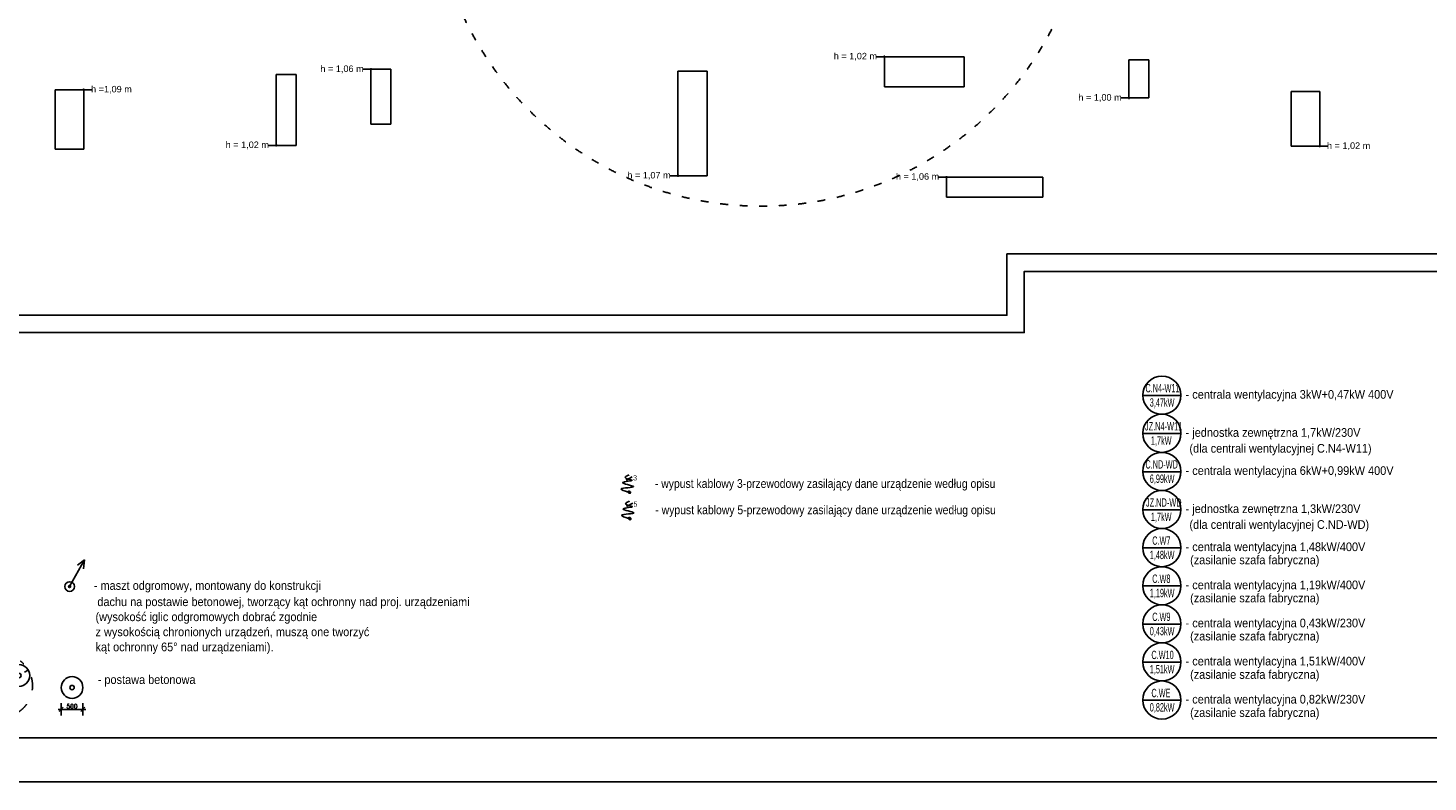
# Model space of a CAD drawing. Header units: millimetres. Extents: x -165365 to -33565, y 7406 to 103342.
# Tile 67 of 256: x -119377 to -87156, y 7406 to 24757. Entities that reach past the tile are written whole.
import ezdxf

# ---------------------------------------------------------------- set-up
doc = ezdxf.new("R2010")
doc.units = ezdxf.units.MM
doc.header["$MEASUREMENT"] = 0
for name, pattern in [('ACAD_ISO03W100', [150, 60, -90]), ('DDS_LT8', [259.999998, 20, -69.999999, 100, -69.999999]), ('Wipeout_Contour', [1000, 0, -1000])]:
    doc.linetypes.add(name, pattern=pattern)
doc.layers.get('Defpoints').update_dxf_attribs({"color": 252})
for name, color, linetype in [('ELEK CIENKIE', 80, 'Continuous'), ('ELEK GNIAZDA', 234, 'Continuous'), ('ELEK ODGROMÓWKA', 214, 'Continuous'), ('ELEK OPIS', 140, 'Continuous'), ('Linia', 252, 'Continuous'), ('Strop', 252, 'Continuous'), ('Słup', 252, 'Continuous'), ('Tekst', 252, 'Continuous')]:
    doc.layers.add(name, color=color, linetype=linetype)
doc.styles.add('Arial', font='arial.ttf')
doc.styles.add('FDBES', font='simplex.shx', dxfattribs={"width": 0.7})
doc.styles.add('ROMANS', font='romans.shx')
doc.styles.add('Times new roman', font='arial.ttf')
doc.dimstyles.new('BUD_100', dxfattribs={"dimtxt": 100, "dimasz": 10, "dimexe": 2, "dimexo": 2, "dimgap": 20, "dimtad": 1, "dimdec": 4, "dimrnd": 5, "dimdsep": 46, "dimtxsty": 'FDBES', "dimblk1": 'KR', "dimblk2": 'KR', "dimsah": 1, "dimcen": 10, "dimdle": 2, "dimse1": 1, "dimse2": 1, "dimclrd": 256, "dimclrt": 256, "dimadec": 0, "dimazin": 0, "dimtfac": 0.714286, "dimtdec": 4, "dimtix": 1, "dimtofl": 0, "dimtmove": 0, "dimatfit": 3, "dimldrblk": 'KR', "dimfxl": 1, "dimtvp": 1.428571, "dimtolj": 1, "dimtzin": 0, "dimlwd": -1, "dimarcsym": 0})

# ---------------------------------------------------------------- blocks, each defined once
blk = doc.blocks.new('A$C67C5DD4D')
at = {"layer": 'Strop', "flags": 128}
for points in [[(14229, 0), (57959, 0), (57959, 1407), (57959, 1410), (73209, 1410), (79709, 1410), (79709, 6106), (86979, 6106), (86979, 7196), (86979, 9216), (86979, 9800, 0.032078), (72413, 18234, 0.000523), (72183, 18342, 0.001989), (71307, 18750, 0.031398), (57339, 24063, 0.034913), (39523, 28246), (39523, 28246), (39523, 28246, 0.026147), (28486, 29456)], [(14229, 0), (57959, 0), (57959, 1407), (57959, 1410), (73209, 1410), (79709, 1410), (79709, 6106), (86979, 6106), (86979, 7196), (86979, 9216), (86979, 9800, 0.032078), (72413, 18234, 0.000523), (72183, 18342, 0.001989), (71307, 18750, 0.031398), (57339, 24063, 0.034913), (39523, 28246), (39523, 28246), (39523, 28246, 0.026147), (28486, 29456)], [(14229, 400), (57559, 400), (57559, 1407), (57559, 1810), (73209, 1810), (79309, 1810), (79309, 6506), (86579, 6506), (86579, 7196), (86579, 9216), (86579, 9586, 0.031662), (72239, 17874, 0.000515), (72013, 17980, 0.001987), (71141, 18386, 0.031396), (57220, 23681, 0.035679), (39064, 27915), (39064, 27915, 0.025197), (28465, 29056)]]:
    blk.add_lwpolyline(points, format="xyb", dxfattribs=at)
at = {"layer": 'Tekst', "char_height": 150, "attachment_point": 2, "style": 'Times new roman'}
for s, insert in [('\\A1;{\\fArial|b0|i0|c0|p38;h = 1,02 m}', (54073, 6438)), ('\\A1;{\\fArial|b0|i0|c0|p38;h = 1,06 m}', (42258, 6148)), ('\\A1;{\\fArial|b0|i0|c0|p38;h =1,09 m}', (36951, 5678)), ('\\A1;{\\fArial|b0|i0|c0|p38;h = 1,00 m}', (59703, 5488)), ('\\A1;{\\fArial|b0|i0|c0|p38;h = 1,02 m}', (40078, 4398)), ('\\A1;{\\fArial|b0|i0|c0|p38;h = 1,02 m}', (65424, 4378)), ('\\A1;{\\fArial|b0|i0|c0|p38;h = 1,07 m}', (49323, 3698)), ('\\A1;{\\fArial|b0|i0|c0|p38;h = 1,06 m}', (55503, 3668))]:
    blk.add_mtext(s, dxfattribs=dict(at, insert=insert))
at = {"color": 254, "linetype": 'Wipeout_Contour', "lineweight": 0, "ltscale": 403847.866709}
blk.add_wipeout([(54739, 6350), (54739, 5660), (56579, 5660), (56579, 6350)], dxfattribs=at).dxf.layer = 'Słup'
at = {"color": 254, "linetype": 'Wipeout_Contour', "lineweight": 0, "ltscale": 384386.337966}
blk.add_wipeout([(60369, 5400), (60829, 5400), (60829, 6280), (60369, 6280)], dxfattribs=at).dxf.layer = 'Słup'
at = {"color": 254, "linetype": 'Wipeout_Contour', "lineweight": 0, "ltscale": 460893.23914}
blk.add_wipeout([(40744, 4310), (41204, 4310), (41204, 5940), (40744, 5940)], dxfattribs=at).dxf.layer = 'Słup'
at = {"color": 254, "linetype": 'Wipeout_Contour', "lineweight": 0, "ltscale": 452515.592425}
blk.add_wipeout([(42924, 4800), (43384, 4800), (43384, 6060), (42924, 6060)], dxfattribs=at).dxf.layer = 'Słup'
at = {"color": 254, "linetype": 'Wipeout_Contour', "lineweight": 0, "ltscale": 423883.308106}
blk.add_wipeout([(49989, 3610), (50659, 3610), (50659, 6020), (49989, 6020)], dxfattribs=at).dxf.layer = 'Słup'
at = {"color": 254, "linetype": 'Wipeout_Contour', "lineweight": 0, "ltscale": 480422.041788}
blk.add_wipeout([(35654, 4220), (36314, 4220), (36314, 5590), (35654, 5590)], dxfattribs=at).dxf.layer = 'Słup'
at = {"color": 254, "linetype": 'Wipeout_Contour', "lineweight": 0, "ltscale": 368638.604869}
blk.add_wipeout([(64099, 4290), (64759, 4290), (64759, 5550), (64099, 5550)], dxfattribs=at).dxf.layer = 'Słup'
at = {"color": 254, "linetype": 'Wipeout_Contour', "lineweight": 0, "ltscale": 395436.173424}
blk.add_wipeout([(56169, 3580), (56169, 3120), (58389, 3120), (58389, 3580)], dxfattribs=at).dxf.layer = 'Słup'
at = {"layer": 'Linia', "linetype": 'Continuous'}
for points in [[(54751, 6350), (54750, 6355), (54747, 6359), (54743, 6362), (54739, 6363), (54734, 6362), (54730, 6359), (54727, 6355), (54726, 6350), (54727, 6345), (54730, 6341), (54734, 6338), (54739, 6338), (54743, 6338), (54747, 6341), (54750, 6345)], [(42936, 6060), (42935, 6065), (42933, 6069), (42929, 6072), (42924, 6072), (42919, 6072), (42915, 6069), (42912, 6065), (42911, 6060), (42912, 6055), (42915, 6051), (42919, 6048), (42924, 6047), (42929, 6048), (42933, 6051), (42935, 6055)], [(36326, 5590), (36325, 5595), (36323, 5599), (36319, 5602), (36314, 5603), (36309, 5602), (36305, 5599), (36302, 5595), (36301, 5590), (36302, 5585), (36305, 5581), (36309, 5578), (36314, 5578), (36319, 5578), (36323, 5581), (36325, 5585)], [(60381, 5400), (60380, 5405), (60377, 5409), (60373, 5412), (60369, 5413), (60364, 5412), (60360, 5409), (60357, 5405), (60356, 5400), (60357, 5395), (60360, 5391), (60364, 5388), (60369, 5388), (60373, 5388), (60377, 5391), (60380, 5395)], [(40756, 4310), (40755, 4315), (40753, 4319), (40749, 4322), (40744, 4323), (40739, 4322), (40735, 4319), (40732, 4315), (40731, 4310), (40732, 4305), (40735, 4301), (40739, 4298), (40744, 4298), (40749, 4298), (40753, 4301), (40755, 4305)], [(64771, 4290), (64770, 4295), (64767, 4299), (64763, 4302), (64759, 4303), (64754, 4302), (64750, 4299), (64747, 4295), (64746, 4290), (64747, 4285), (64750, 4281), (64754, 4278), (64759, 4278), (64763, 4278), (64767, 4281), (64770, 4285)], [(50001, 3610), (50000, 3615), (49997, 3619), (49993, 3622), (49989, 3623), (49984, 3622), (49980, 3619), (49977, 3615), (49976, 3610), (49977, 3605), (49980, 3601), (49984, 3598), (49989, 3598), (49993, 3598), (49997, 3601), (50000, 3605)], [(56181, 3580), (56180, 3585), (56177, 3589), (56173, 3592), (56169, 3593), (56164, 3592), (56160, 3589), (56157, 3585), (56156, 3580), (56157, 3575), (56160, 3571), (56164, 3568), (56169, 3568), (56173, 3568), (56177, 3571), (56180, 3575)]]:
    blk.add_hatch(color=256, dxfattribs=at).paths.add_polyline_path(points)
at = {"layer": 'Linia'}
for p, q in [((54562, 6350), (54726, 6350)), ((42747, 6060), (42911, 6060)), ((36491, 5590), (36326, 5590)), ((60192, 5400), (60356, 5400)), ((40567, 4310), (40731, 4310)), ((64935, 4290), (64771, 4290)), ((49812, 3610), (49976, 3610)), ((55992, 3580), (56156, 3580))]:
    blk.add_line(p, q, dxfattribs=at)
for centre in [(54739, 6350), (42924, 6060), (36314, 5590), (60369, 5400), (40744, 4310), (64759, 4290), (49989, 3610), (56169, 3580)]:
    blk.add_circle(centre, 12.5, dxfattribs=at)
at = {"layer": 'Słup'}
for p, q in [((54739, 6350), (54739, 5660)), ((56579, 6350), (54739, 6350)), ((56579, 5660), (56579, 6350)), ((60829, 6280), (60369, 6280)), ((60369, 6280), (60369, 5400)), ((60829, 5400), (60829, 6280)), ((41204, 5940), (40744, 5940)), ((40744, 5940), (40744, 4310)), ((41204, 4310), (41204, 5940)), ((43384, 6060), (42924, 6060)), ((42924, 6060), (42924, 4800)), ((43384, 4800), (43384, 6060)), ((50659, 6020), (49989, 6020)), ((49989, 6020), (49989, 3610)), ((50659, 3610), (50659, 6020)), ((36314, 5590), (35654, 5590)), ((35654, 5590), (35654, 4220)), ((36314, 4220), (36314, 5590)), ((54739, 5660), (56579, 5660)), ((64759, 5550), (64099, 5550)), ((64099, 5550), (64099, 4290)), ((64759, 4290), (64759, 5550)), ((60369, 5400), (60829, 5400)), ((42924, 4800), (43384, 4800)), ((35654, 4220), (36314, 4220)), ((40744, 4310), (41204, 4310)), ((64099, 4290), (64759, 4290)), ((49989, 3610), (50659, 3610)), ((56169, 3580), (56169, 3120)), ((58389, 3580), (56169, 3580)), ((58389, 3120), (58389, 3580)), ((56169, 3120), (58389, 3120))]:
    blk.add_line(p, q, dxfattribs=at)
blk = doc.blocks.new('podstawa betonowa pojedyncza')
at = {"layer": 'ELEK ODGROMÓWKA', "color": 7}
for radius in [25, 5]:
    blk.add_circle((5467.7, -1010.5), radius, dxfattribs=at)
blk = doc.blocks.new('KR')
for p, q in [((-7, 0), (7, 0)), ((0, -14), (0, 14))]:
    blk.add_line(p, q)
at = {"color": 2}
blk.add_line((-4.9, -4.9), (4.9, 4.9), dxfattribs=at)
blk = doc.blocks.new('*D28259')
at = {"layer": 'Defpoints', "color": 0}
for p in [(-118614, 9580), (-118114, 9580), (-118114, 9078)]:
    blk.add_point(p, dxfattribs=at)
at = {"layer": 'ELEK OPIS', "ltscale": 15}
blk.add_line((-118604, 9078), (-118124, 9078), dxfattribs=at)
at = {"layer": 'ELEK OPIS', "linetype": 'ByBlock', "xscale": 10, "yscale": 10, "zscale": 10, "rotation": 180}
blk.add_blockref('KR', (-118614, 9078), dxfattribs=at)
at = {"layer": 'ELEK OPIS', "linetype": 'ByBlock', "xscale": 10, "yscale": 10, "zscale": 10}
blk.add_blockref('KR', (-118114, 9078), dxfattribs=at)
at = {"layer": 'ELEK OPIS', "insert": (-118364, 9148), "char_height": 100, "attachment_point": 5, "style": 'ROMANS'}
blk.add_mtext('\\A1;500', dxfattribs=at)
blk = doc.blocks.new('iglica')
at = {"layer": 'ELEK ODGROMÓWKA'}
blk.add_hatch(color=256, dxfattribs=at).paths.add_polyline_path([(1043.6, -4064.3, 1), (1039.1, -4064.3, 1)])
for p, q in [((1041.3, -4064.3), (1075.2, -4003.1)), ((1075.2, -4003.1), (1059, -4015.3)), ((1075.2, -4003.1), (1073.4, -4023.2))]:
    blk.add_line(p, q, dxfattribs=at)
for radius in [11.2, 2.25]:
    blk.add_circle((1041.3, -4064.3), radius, dxfattribs=at)
blk = doc.blocks.new('wypust')
at = {"layer": 'ELEK GNIAZDA'}
h = blk.add_hatch(dxfattribs=at)
h.set_pattern_fill('ANSI31', color=256, scale=0.40095, style=0)
h.set_pattern_definition([(45, (101436.0201, 117475.25299), (-0.03543930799, 0.03543930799), [])])
edge = h.paths.add_edge_path()
edge.add_line((50613.5, -9777.6), (50610.7, -9777.6))
edge.add_arc((50612.1, -9780.2), 2.99, 118.546, 177.3028)
edge.add_spline(control_points=[(50609.1, -9780.1), (50609.2, -9780.2), (50609.4, -9780.2), (50609.5, -9780.2)], knot_values=[0, 0, 0, 0, 0.181487, 0.181487, 0.181487, 0.181487], weights=[1, 1, 1, 1], degree=3, periodic=0)
edge.add_line((50609.5, -9780.2), (50609.1, -9780.2))
edge.add_arc((50612.1, -9780.2), 2.99, 180, 0)
edge.add_arc((50612.1, -9780.2), 2.99, 0, 61.454)
blk.add_line((50604.7, -9752.6), (50619, -9744.6), dxfattribs=at)
blk.add_spline([(50609.5, -9780.2), (50593.5, -9772.8), (50621.8, -9767.3), (50597.2, -9758.1), (50618.4, -9752.6), (50602.7, -9746.2), (50609.5, -9741.4), (50610.9, -9741.4), (50610.9, -9742.1)], degree=3, dxfattribs=at)
at = {"layer": 'ELEK GNIAZDA', "style": 'Arial', "width": 0.85}
blk.add_text('3', height=12, dxfattribs=at).set_placement((50620.8, -9753.2, 5562.8))
blk = doc.blocks.new('wypust 5-przewodowy')
at = {"layer": 'ELEK GNIAZDA'}
h = blk.add_hatch(dxfattribs=at)
h.set_pattern_fill('ANSI31', color=256, scale=0.40095, angle=360, style=0)
h.set_pattern_definition([(45, (50826.497237, 127255.50113), (-0.03543930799, 0.03543930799), [])])
edge = h.paths.add_edge_path()
edge.add_line((4, 2.6), (1.1, 2.6))
edge.add_arc((2.6, 0), 2.99, 118.546, 177.3028)
edge.add_spline(control_points=[(-0.4, 0.1), (-0.3, 0.1), (-0.1, 0), (0, 0)], knot_values=[0, 0, 0, 0, 0.181487, 0.181487, 0.181487, 0.181487], weights=[1, 1, 1, 1], degree=3, periodic=0)
edge.add_line((0, 0), (-0.4, 0))
edge.add_arc((2.6, 0), 2.99, 180, 0)
edge.add_arc((2.6, 0), 2.99, 0, 61.454)
blk.add_line((-4.8, 27.6), (9.5, 35.6), dxfattribs=at)
blk.add_spline([(0, 0), (-16, 7.5), (12.3, 13), (-12.3, 22.2), (8.9, 27.6), (-6.8, 34.1), (0, 38.9), (1.4, 38.9), (1.4, 38.2)], degree=3, dxfattribs=at)
at = {"layer": 'ELEK GNIAZDA', "style": 'Arial', "width": 0.85}
blk.add_text('5', height=12, dxfattribs=at).set_placement((11.3, 27.1, 5562.8))
blk = doc.blocks.new('spód iglica')
at = {"layer": 'ELEK ODGROMÓWKA', "color": 7, "linetype": 'DDS_LT8'}
for p in [(-10292.7, 36525.1), (-10041.6, 36525.1), (-10167.2, 36307.6)]:
    blk.add_line(p, (-10167.2, 36452.6), dxfattribs=at)
at = {"layer": 'ELEK ODGROMÓWKA', "color": 7}
for p, q in [((-10244.4, 36491.4), (-10186.4, 36457.9)), ((-10239.4, 36500.1), (-10181.4, 36466.6)), ((-10094.9, 36500.1), (-10152.9, 36466.6)), ((-10089.9, 36491.4), (-10147.9, 36457.9)), ((-10172.2, 36366.3), (-10172.2, 36433.2)), ((-10162.2, 36366.3), (-10162.2, 36433.2))]:
    blk.add_line(p, q, dxfattribs=at)
at = {"layer": 'ELEK ODGROMÓWKA', "color": 7, "linetype": 'DDS_LT8'}
blk.add_circle((-10167.2, 36452.6), 145, dxfattribs=at)
at = {"layer": 'ELEK ODGROMÓWKA', "color": 7}
for centre, radius in [((-10249.4, 36500.1), 50), ((-10084.9, 36500.1), 50), ((-10249.4, 36500.1), 10), ((-10084.9, 36500.1), 10), ((-10167.2, 36452.6), 20), ((-10167.2, 36357.6), 50), ((-10167.2, 36357.6), 10)]:
    blk.add_circle(centre, radius, dxfattribs=at)

msp = doc.modelspace()

# ---------------------------------------------------------------- linework, layer by layer
at = {"layer": 'ELEK OPIS'}
for p, q in [((-93719.38681, 16301), (-92842.52885, 16301)), ((-93719.38681, 15424.14204), (-92842.52885, 15424.14204)), ((-93719.38681, 14547.28409), (-92842.52885, 14547.28409)), ((-93719.38681, 13670.42613), (-92842.52885, 13670.42613)), ((-93719.38681, 12793.56818), (-92842.52885, 12793.56818)), ((-93719.38681, 11916.71022), (-92842.52885, 11916.71022)), ((-93719.38681, 11039.85227), (-92842.52885, 11039.85227)), ((-93719.38681, 10162.99431), (-92842.52885, 10162.99431)), ((-93719.38681, 9286.13636), (-92842.52885, 9286.13636))]:
    msp.add_line(p, q, dxfattribs=at)
for centre in [(-93281, 16307.08091), (-93281, 15430.22296), (-93281, 14553.365), (-93281, 13676.50705), (-93281, 12799.64909), (-93281, 11922.79113), (-93281, 11045.93318), (-93281, 10169.07522), (-93281, 9292.21727)]:
    msp.add_circle(centre, 438.42898, dxfattribs=at)

# ---------------------------------------------------------------- block references
msp.add_blockref('A$C67C5DD4D', (-154407.14734, 17746.99902))
at = {"layer": 'ELEK GNIAZDA', "xscale": 10, "yscale": 10, "zscale": 10}
for name, p in [('wypust', (-611659.02217, 111877.99056)), ('wypust 5-przewodowy', (-105553.58789, 13469.54005))]:
    msp.add_blockref(name, p, dxfattribs=at)
at = {"layer": 'ELEK ODGROMÓWKA', "ltscale": 0.2, "xscale": 10, "yscale": 10, "zscale": 10}
msp.add_blockref('iglica', (-128831.08246, 52547.03696), dxfattribs=at)
at = {"layer": 'ELEK ODGROMÓWKA'}
for name, p, xscale, yscale, zscale in [('spód iglica', (-69161.28704, -172643.71626), 5, 5, 5), ('podstawa betonowa pojedyncza', (-173040.46733, 19685.2196), 10, 10, 10)]:
    msp.add_blockref(name, p, dxfattribs=dict(at, xscale=xscale, yscale=yscale, zscale=zscale))

# ---------------------------------------------------------------- texts
at = {"layer": 'ELEK OPIS', "style": 'Arial'}
for s, width, p in [('C.N4-W11', 0.6, (-93658.95448, 16372.8117)), ('3,47kW', 0.6, (-93559.58103, 16043.35776)), ('JZ.N4-W11', 0.55, (-93668.95448, 15495.95374)), ('1,7kW', 0.6, (-93533.58103, 15166.49981)), ('C.ND-WD', 0.6, (-93658.95448, 14619.09579)), ('6,99kW', 0.6, (-93559.58103, 14289.64185)), ('JZ.ND-WD', 0.55, (-93645.95448, 13742.23783)), ('1,7kW', 0.6, (-93533.58103, 13412.7839)), ('C.W7', 0.6, (-93502.45448, 12865.37987)), ('1,48kW', 0.6, (-93559.58103, 12535.92594)), ('C.W8', 0.6, (-93502.45448, 11988.52192)), ('1,19kW', 0.6, (-93559.58103, 11659.06799)), ('C.W9', 0.6, (-93502.45448, 11111.66396)), ('0,43kW', 0.6, (-93559.58103, 10782.21003)), ('C.W10', 0.6, (-93521.95448, 10234.80601)), ('1,51kW', 0.6, (-93559.58103, 9905.35208)), ('C.WE', 0.6, (-93521.95448, 9357.94805)), ('0,82kW', 0.6, (-93559.58103, 9028.49412))]:
    msp.add_text(s, height=192.456, dxfattribs=dict(at, width=width)).set_placement(p)
at = {"layer": 'ELEK OPIS', "color": 7, "style": 'Arial'}
for s, height, width, p in [('- centrala wentylacyjna 3kW+0,47kW 400V', 200, 0.9, (-92735.15042, 16226.11434)), ('- jednostka zewnętrzna 1,7kW/230V', 200, 0.9, (-92735.15042, 15349.25638)), ('(dla centrali wentylacyjnej C.N4-W11)', 200, 0.9, (-92646.65042, 14984.75638)), ('- centrala wentylacyjna 6kW+0,99kW 400V', 200, 0.9, (-92735.15042, 14472.39843)), ('- wypust kablowy 3-przewodowy zasilający dane urządzenie według opisu', 201.6, 0.85, (-104949.20565, 14173.96914)), ('- wypust kablowy 5-przewodowy zasilający dane urządzenie według opisu', 201.6, 0.85, (-104939, 13568)), ('- jednostka zewnętrzna 1,3kW/230V', 200, 0.9, (-92735.15042, 13595.54047)), ('(dla centrali wentylacyjnej C.ND-WD)', 200, 0.9, (-92646.65042, 13231.04047)), ('- centrala wentylacyjna 1,48kW/400V', 200, 0.9, (-92735.15042, 12718.68252)), ('(zasilanie szafa fabryczna)', 200, 0.9, (-92631.19259, 12417.26343)), ('- maszt odgromowy, montowany do konstrukcji', 200, 0.9, (-117861.38355, 11828.07444)), ('- centrala wentylacyjna 1,19kW/400V', 200, 0.9, (-92735.15042, 11841.82456)), ('dachu na postawie betonowej, tworzący kąt ochronny nad proj. urządzeniami', 200, 0.9, (-117780.4135, 11454.04662)), ('(zasilanie szafa fabryczna)', 200, 0.9, (-92631.19259, 11540.40547)), ('(wysokość iglic odgromowych dobrać zgodnie ', 200, 0.9, (-117823.27937, 11108.11267)), ('z wysokością chronionych urządzeń, muszą one tworzyć ', 200, 0.9, (-117823.27937, 10761.96334)), ('- centrala wentylacyjna 0,43kW/230V', 200, 0.9, (-92735.15042, 10964.96661)), ('kąt ochronny 65%%D nad urządzeniami).', 200, 0.9, (-117823.27937, 10414.71357)), ('(zasilanie szafa fabryczna)', 200, 0.9, (-92631.19259, 10663.54752)), ('- centrala wentylacyjna 1,51kW/400V', 200, 0.9, (-92735.15042, 10088.10865)), ('(zasilanie szafa fabryczna)', 200, 0.9, (-92631.23476, 9780.60865)), ('- postawa betonowa', 200, 0.9, (-117771.40932, 9663.22504)), ('- centrala wentylacyjna 0,82kW/230V', 200, 0.9, (-92735.15042, 9211.2507)), ('(zasilanie szafa fabryczna)', 200, 0.9, (-92631.23476, 8903.7507))]:
    msp.add_text(s, height=height, dxfattribs=dict(at, width=width)).set_placement(p)

# ---------------------------------------------------------------- dimensions: what is measured, and where the dimension line sits
at = {"layer": 'ELEK OPIS', "ltscale": 15}
dim = msp.add_linear_dim(base=(-118113.61654, 9078), p1=(-118613.61654, 9580.32891), p2=(-118113.61654, 9580.32891), dimstyle='BUD_100', override={"dimtxsty": 'ROMANS', "dimldrblk": 'KR'}, dxfattribs=at)
dim.commit()
dim.dimension.update_dxf_attribs({"geometry": '*D28259', "text_midpoint": (-118363.61654, 9148)})

# ---------------------------------------------------------------- next in the draw order: linework, layer by layer
msp.add_lwpolyline([(-158927.32625, 7406.40762), (-158927.32625, 49406.40762), (-48927.32625, 49406.40762), (-48927.32625, 7406.40762)], close=True)
at = {"layer": 'ELEK CIENKIE', "color": 232, "linetype": 'ACAD_ISO03W100', "ltscale": 3}
msp.add_circle((-102512.5, 28196.39876), 7540, dxfattribs=at)
at = {"layer": 'ELEK OPIS'}
msp.add_lwpolyline([(-157104.5, 8421.15164), (-157104.5, 48421.15164), (-49904.5, 48421.15164), (-49904.5, 8421.15164)], close=True, dxfattribs=at)

doc.saveas('drawing.dxf')
